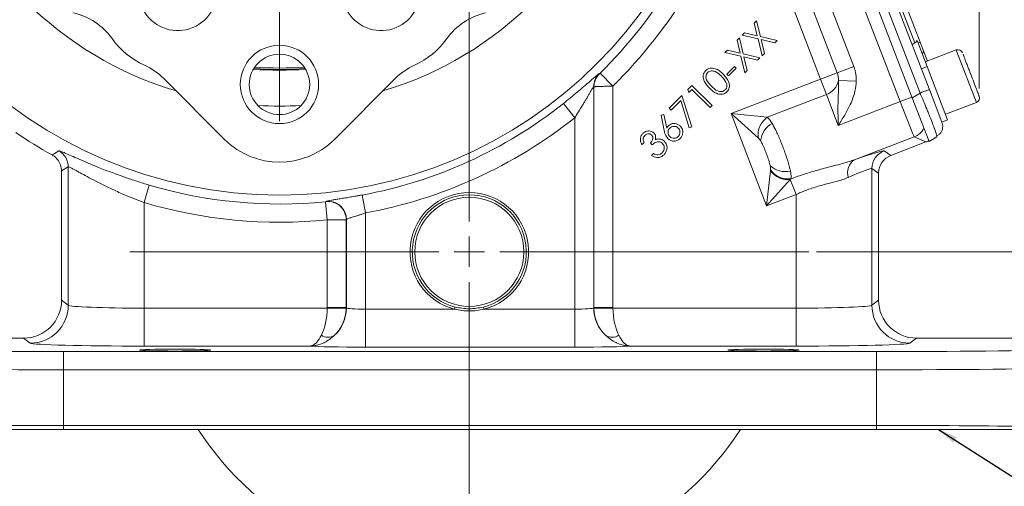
# Model space of a CAD drawing. Header units: inches. Extents: x 0.3 to 33.9, y 0.2 to 21.6.
# Tile 3 of 26: x 4.3 to 10.8, y 4.7 to 7.7. Entities that reach past the tile are written whole.
import ezdxf

# ---------------------------------------------------------------- set-up
doc = ezdxf.new("R2010")
doc.units = ezdxf.units.IN
doc.header["$MEASUREMENT"] = 0
doc.layers.add('SLD-0', color=7, linetype='Continuous', lineweight=15)
doc.styles.add('SLDTEXTSTYLE0', font='TXT', dxfattribs={"width": 0.75})
doc.dimstyles.new('SLDDIMSTYLE0', dxfattribs={"dimtxt": 0.25, "dimasz": 0.13, "dimexe": 0, "dimexo": 0.0625, "dimgap": 0.0625, "dimtad": 0, "dimtih": 1, "dimtoh": 1, "dimrnd": 1e-09, "dimzin": 12, "dimdsep": 46, "dimtxsty": 'SLDTEXTSTYLE0', "dimsah": 1, "dimcen": 0.09, "dimadec": 0, "dimazin": 3, "dimtfac": 1, "dimtofl": 0, "dimtmove": 0, "dimatfit": 3, "dimfxl": 1, "dimfrac": 2, "dimtolj": 1, "dimtzin": 12, "dimarcsym": 0})
doc.dimstyles.new('SLDDIMSTYLE1', dxfattribs={"dimtxt": 0.25, "dimasz": 0.13, "dimexe": 0, "dimexo": 0.0625, "dimgap": 0.0625, "dimtad": 0, "dimtih": 1, "dimtoh": 1, "dimrnd": 1e-09, "dimzin": 12, "dimdsep": 46, "dimtxsty": 'SLDTEXTSTYLE0', "dimsah": 1, "dimcen": 0.09, "dimadec": 0, "dimazin": 3, "dimtfac": 1, "dimtmove": 0, "dimatfit": 0, "dimfxl": 1, "dimfrac": 2, "dimtolj": 1, "dimtzin": 12, "dimarcsym": 0})
doc.dimstyles.new('SLDDIMSTYLE2', dxfattribs={"dimtxt": 0, "dimasz": 0.13, "dimexe": 0, "dimexo": 0.0625, "dimgap": 0, "dimtad": 0, "dimtih": 1, "dimtoh": 1, "dimdec": 0, "dimrnd": 1e-09, "dimzin": 0, "dimdsep": 46, "dimtxsty": 'Standard', "dimsah": 1, "dimcen": 0.09, "dimadec": 0, "dimazin": 0, "dimtfac": 0.13, "dimtdec": 0, "dimtofl": 0, "dimtmove": 0, "dimatfit": 3, "dimfxl": 1, "dimfrac": 2, "dimtolj": 1, "dimtzin": 0, "dimarcsym": 0})

# ---------------------------------------------------------------- blocks, each defined once
blk = doc.blocks.new('_D_1')
at = {"layer": 'SLD-0'}
for p, q in [((10.5999, 7.2701), (10.5999, 14.5406)), ((11.9647, 5.5562), (11.9647, 14.5406)), ((10.5999, 14.4156), (10.3499, 14.4156)), ((10.8956, 14.4524), (10.8448, 14.4524)), ((10.8448, 14.4524), (10.8448, 14.0555)), ((11.669, 14.4524), (11.7198, 14.4524)), ((11.7198, 14.4524), (11.7198, 14.0555)), ((11.9647, 14.4156), (12.2147, 14.4156)), ((10.8448, 14.0555), (10.8956, 14.0555)), ((11.7198, 14.0555), (11.669, 14.0555))]:
    blk.add_line(p, q, dxfattribs=at)
for points in [[(10.5999, 14.4156), (10.4699, 14.4356), (10.4699, 14.3956)], [(11.9647, 14.4156), (12.0947, 14.3956), (12.0947, 14.4356)]]:
    blk.add_solid(points, dxfattribs=at)
at = {"layer": 'SLD-0', "char_height": 0.25, "attachment_point": 1, "style": 'SLDTEXTSTYLE0'}
for s, insert in [('1.36', (10.8575, 14.8254, -1.8466)), ('34.7', (10.959, 14.3778, -1.8466))]:
    blk.add_mtext(s, dxfattribs=dict(at, insert=insert))
blk = doc.blocks.new('_D_2')
at = {"layer": 'SLD-0'}
for p, q in [((7.2431, 8.4799), (7.2431, 14.5406)), ((10.5999, 7.2701), (10.5999, 14.5406)), ((7.2431, 14.4156), (8.3952, 14.4156)), ((8.5347, 14.4524), (8.4839, 14.4524)), ((8.4839, 14.4524), (8.4839, 14.0555)), ((9.3082, 14.4524), (9.359, 14.4524)), ((9.359, 14.4524), (9.359, 14.0555)), ((10.5999, 14.4156), (9.4478, 14.4156)), ((8.4839, 14.0555), (8.5347, 14.0555)), ((9.359, 14.0555), (9.3082, 14.0555))]:
    blk.add_line(p, q, dxfattribs=at)
for points in [[(7.2431, 14.4156), (7.3731, 14.3956), (7.3731, 14.4356)], [(10.5999, 14.4156), (10.4699, 14.4356), (10.4699, 14.3956)]]:
    blk.add_solid(points, dxfattribs=at)
at = {"layer": 'SLD-0', "char_height": 0.25, "attachment_point": 1, "style": 'SLDTEXTSTYLE0'}
for s, insert in [('3.36', (8.4966, 14.8254, -1.8466)), ('85.3', (8.5982, 14.3778, -1.8466))]:
    blk.add_mtext(s, dxfattribs=dict(at, insert=insert))
blk = doc.blocks.new('_D_4')
at = {"layer": 'SLD-0'}
for p, q in [((13.3033, 6.1949), (13.3033, 6.4449)), ((9.5281, 6.1949), (13.4283, 6.1949)), ((12.9166, 5.6467), (12.8658, 5.6467)), ((12.8658, 5.6467), (12.8658, 5.2499)), ((13.69, 5.6467), (13.7408, 5.6467)), ((13.7408, 5.6467), (13.7408, 5.2499)), ((12.8658, 5.2499), (12.9166, 5.2499)), ((13.7408, 5.2499), (13.69, 5.2499)), ((11.9741, 5.0249), (13.4283, 5.0249)), ((13.3033, 5.0249), (13.3033, 4.7749))]:
    blk.add_line(p, q, dxfattribs=at)
for points in [[(13.3033, 6.1949), (13.3233, 6.3249), (13.2833, 6.3249)], [(13.3033, 5.0249), (13.2833, 4.8949), (13.3233, 4.8949)]]:
    blk.add_solid(points, dxfattribs=at)
at = {"layer": 'SLD-0', "char_height": 0.25, "attachment_point": 1, "style": 'SLDTEXTSTYLE0'}
for s, insert in [('1.17', (12.8785, 6.0198, -1.8466)), ('29.7', (12.98, 5.5721, -1.8466))]:
    blk.add_mtext(s, dxfattribs=dict(at, insert=insert))
blk = doc.blocks.new('_D_5')
at = {"layer": 'SLD-0'}
for p, q in [((8.5132, 9.5245), (13.4283, 9.5245)), ((13.3033, 9.5245), (13.3033, 8.2706)), ((12.9166, 7.8965), (12.8658, 7.8965)), ((12.8658, 7.8965), (12.8658, 7.4997)), ((13.69, 7.8965), (13.7408, 7.8965)), ((13.7408, 7.8965), (13.7408, 7.4997)), ((12.8658, 7.4997), (12.9166, 7.4997)), ((13.7408, 7.4997), (13.69, 7.4997)), ((13.3033, 6.1949), (13.3033, 7.4489)), ((9.5281, 6.1949), (13.4283, 6.1949))]:
    blk.add_line(p, q, dxfattribs=at)
for points in [[(13.3033, 9.5245), (13.2833, 9.3945), (13.3233, 9.3945)], [(13.3033, 6.1949), (13.3233, 6.3249), (13.2833, 6.3249)]]:
    blk.add_solid(points, dxfattribs=at)
at = {"layer": 'SLD-0', "char_height": 0.25, "attachment_point": 1, "style": 'SLDTEXTSTYLE0'}
for s, insert in [('3.33', (12.8785, 8.2696, -1.8466)), ('84.6', (12.98, 7.8219, -1.8466))]:
    blk.add_mtext(s, dxfattribs=dict(at, insert=insert))
blk = doc.blocks.new('SW_CENTERMARKSYMBOL_0')
at = {"layer": 'SLD-0', "color": 0}
for p, q in [((0, 0.2), (0, 2.4701)), ((0, 0), (0, 0.1)), ((-0.2, 0), (-2.4701, 0)), ((0, 0), (-0.1, 0)), ((0, 0), (0, -0.1)), ((0, 0), (0.1, 0)), ((0.2, 0), (2.4701, 0)), ((0, -0.2), (0, -2.4701))]:
    blk.add_line(p, q, dxfattribs=at)
blk = doc.blocks.new('SW_CENTERMARKSYMBOL_1')
at = {"layer": 'SLD-0', "color": 0}
for p, q in [((0, 0.2), (0, 2.235)), ((0, 0), (0, 0.1)), ((-0.2, 0), (-2.235, 0)), ((0, 0), (-0.1, 0)), ((0, 0), (0, -0.1)), ((0, 0), (0.1, 0)), ((0.2, 0), (2.235, 0)), ((0, -0.2), (0, -2.235))]:
    blk.add_line(p, q, dxfattribs=at)

msp = doc.modelspace()

# ---------------------------------------------------------------- linework, layer by layer
at = {"color": 7, "linetype": 'Continuous', "lineweight": 15}
for p, q in [((9.6771, 8.6305), (10.2106, 7.2406)), ((9.74, 8.651), (10.2711, 7.2674)), ((10.0796, 7.1841), (9.5359, 8.6005)), ((9.6183, 8.619), (10.1593, 7.2098)), ((9.9023, 8.3815), (10.2114, 7.5764)), ((9.8727, 8.3618), (10.1762, 7.5712)), ((9.6649, 7.3743), (9.355, 8.1817)), ((9.4645, 8.2237), (9.7744, 7.4164)), ((9.5553, 7.3323), (9.2454, 8.1396)), ((9.1196, 7.7017), (9.135, 7.7171)), ((9.135, 7.7171), (9.1599, 7.613)), ((9.1394, 7.6177), (9.1196, 7.7017)), ((9.006, 7.5881), (9.0213, 7.6034)), ((9.0258, 7.504), (9.006, 7.5881)), ((9.0213, 7.6034), (9.0462, 7.4993)), ((9.0402, 7.6223), (9.0557, 7.6378)), ((9.1442, 7.5973), (9.0402, 7.6223)), ((9.0557, 7.6378), (9.1394, 7.6177)), ((9.1703, 7.4864), (9.1442, 7.5973)), ((9.1599, 7.613), (9.2706, 7.5867)), ((9.2551, 7.5712), (9.1648, 7.5924)), ((9.1648, 7.5924), (9.1858, 7.5019)), ((9.2706, 7.5867), (9.2551, 7.5712)), ((10.191, 7.5876), (10.2572, 7.4153)), ((8.9265, 7.5086), (8.942, 7.5241)), ((8.942, 7.5241), (9.0258, 7.504)), ((10.1587, 7.5603), (10.1762, 7.5712)), ((10.2114, 7.5764), (10.1974, 7.571)), ((10.2317, 7.5235), (10.2594, 7.4515)), ((10.4489, 7.5242), (10.2453, 7.4461)), ((9.0305, 7.4836), (8.9265, 7.5086)), ((9.0566, 7.3727), (9.0305, 7.4836)), ((9.0462, 7.4993), (9.1569, 7.473)), ((9.1414, 7.4575), (9.0511, 7.4787)), ((9.0511, 7.4787), (9.0721, 7.3882)), ((9.1569, 7.473), (9.1414, 7.4575)), ((9.1858, 7.5019), (9.1703, 7.4864)), ((8.9387, 7.3658), (8.9885, 7.4156)), ((8.9995, 7.4046), (8.9497, 7.3548)), ((8.9885, 7.4156), (8.9995, 7.4046)), ((9.6649, 7.3743), (9.7744, 7.4164)), ((10.2572, 7.4153), (10.2198, 7.4009)), ((10.2572, 7.4153), (10.3923, 7.0633)), ((5.6317, 6.935), (5.2311, 7.3356)), ((6.755, 7.3356), (6.3545, 6.935)), ((8.0984, 7.3687), (8.0997, 7.3681)), ((8.1046, 7.3726), (8.1885, 7.287)), ((8.9497, 7.3548), (8.9387, 7.3658)), ((8.9671, 7.1065), (9.5553, 7.3323)), ((9.0721, 7.3882), (9.0566, 7.3727)), ((9.6649, 7.3743), (9.5553, 7.3323)), ((9.5943, 7.2308), (9.5553, 7.3323)), ((8.0623, 7.2829), (8.0623, 5.8261)), ((8.0636, 7.2823), (8.0623, 7.2829)), ((8.0636, 5.8271), (8.0636, 7.2823)), ((8.1885, 7.287), (8.1885, 5.8271)), ((8.6829, 7.265), (8.7091, 7.2912)), ((8.688, 7.244), (8.6829, 7.265)), ((8.7089, 7.2649), (8.688, 7.244)), ((8.8288, 7.145), (8.7089, 7.2649)), ((8.7091, 7.2912), (8.842, 7.1582)), ((9.6739, 7.3235), (9.7909, 7.3188)), ((10.2723, 7.2643), (10.3549, 7.049)), ((8.5586, 7.1407), (8.6429, 7.225)), ((8.6429, 7.225), (8.7081, 7.0176)), ((9.5943, 7.2308), (9.2051, 7.0814)), ((9.6722, 7.0277), (9.5943, 7.2308)), ((10.0796, 7.1841), (10.1577, 7.2141)), ((10.1593, 7.2098), (10.2106, 7.2406)), ((10.2701, 6.9211), (10.1593, 7.2098)), ((7.8627, 7.1719), (7.9373, 7.078)), ((8.5712, 7.1281), (8.5586, 7.1407)), ((8.6349, 7.1919), (8.5712, 7.1281)), ((8.6916, 7.0122), (8.6349, 7.1919)), ((8.842, 7.1582), (8.8288, 7.145)), ((9.6722, 7.0277), (10.0796, 7.1841)), ((10.3779, 7.1007), (10.5815, 7.1788)), ((7.9373, 5.8166), (7.9373, 7.078)), ((8.5065, 7.0953), (8.5246, 7.0991)), ((8.5264, 6.9948), (8.5065, 7.0953)), ((8.5246, 7.0991), (8.5431, 7.0088)), ((9.145, 6.9465), (8.9671, 7.1065)), ((9.2009, 6.4974), (8.9671, 7.1065)), ((8.9671, 7.1065), (9.2051, 7.0814)), ((10.1993, 7.0963), (10.2024, 7.0975)), ((8.7081, 7.0176), (8.6916, 7.0122)), ((10.3549, 7.049), (10.3923, 7.0633)), ((10.3549, 7.049), (10.3601, 7.0223)), ((10.1732, 6.9524), (9.7798, 6.8014)), ((10.2499, 6.9183), (10.1732, 6.9524)), ((10.2701, 6.9211), (10.3214, 6.9519)), ((10.3213, 6.9582), (10.3214, 6.9519)), ((8.394, 6.9144), (8.3804, 6.9008)), ((8.4474, 6.8988), (8.4352, 6.9109)), ((10.0182, 6.8294), (10.2499, 6.9183)), ((8.4425, 6.8299), (8.4555, 6.8429)), ((9.974, 6.8598), (10.0182, 6.8294)), ((4.6023, 6.754), (4.5581, 6.7278)), ((4.6023, 5.8429), (4.6023, 6.754)), ((9.8938, 6.7432), (9.8938, 5.8429)), ((9.9381, 6.7128), (9.8938, 6.7432)), ((4.5581, 6.7278), (4.5581, 5.876)), ((9.2009, 6.4974), (9.2253, 6.7284)), ((9.2253, 6.7284), (9.2261, 6.7354)), ((9.9381, 5.876), (9.9381, 6.7128)), ((5.1361, 6.6341), (5.102, 6.5191)), ((9.3563, 6.6701), (9.2009, 6.4974)), ((9.3609, 6.6753), (9.3563, 6.6701)), ((9.3563, 6.6701), (9.3941, 6.5716)), ((6.5371, 6.5691), (6.5588, 6.4512)), ((9.3941, 6.5716), (9.2009, 6.4974)), ((9.3941, 5.8239), (9.3941, 6.5716)), ((5.102, 6.5191), (5.102, 5.8239)), ((6.2955, 6.5249), (6.3076, 6.4056)), ((6.3003, 6.5256), (6.3016, 6.5271)), ((6.5588, 6.4512), (6.5588, 5.8166)), ((6.3076, 5.8271), (6.3076, 6.4056)), ((6.4338, 6.4078), (6.4325, 6.4063)), ((6.4325, 6.4063), (6.4325, 5.8271)), ((6.4338, 5.8261), (6.4338, 6.4078)), ((4.5581, 5.876), (4.6023, 5.8429)), ((9.8938, 5.8429), (9.9381, 5.876)), ((5.102, 5.8239), (5.102, 5.574)), ((5.102, 5.8239), (6.3075, 5.8239)), ((6.3075, 5.8239), (6.4324, 5.8207)), ((6.3076, 5.8271), (6.4325, 5.8271)), ((6.4325, 5.8271), (6.4338, 5.8261)), ((6.5588, 5.8166), (6.5588, 5.5667)), ((6.5588, 5.8166), (7.1465, 5.8166)), ((7.1502, 5.8311), (7.1465, 5.8166)), ((7.3117, 5.8258), (7.3359, 5.8311)), ((7.3396, 5.8166), (7.3359, 5.8311)), ((7.3396, 5.8166), (7.9373, 5.8166)), ((7.9373, 5.8166), (7.9373, 5.5667)), ((8.0623, 5.8261), (8.0636, 5.8271)), ((8.0636, 5.8271), (8.1885, 5.8271)), ((8.1886, 5.8239), (8.0637, 5.8207)), ((8.1886, 5.8239), (9.3941, 5.8239)), ((9.3941, 5.8239), (9.3941, 5.574)), ((2.6514, 5.6262), (4.3081, 5.6262)), ((4.3525, 5.5929), (4.3081, 5.6262)), ((10.188, 5.6262), (10.1436, 5.5929)), ((10.188, 5.6262), (11.8448, 5.6262)), ((4.5714, 5.4176), (4.5714, 5.5376)), ((4.5714, 5.5376), (9.9247, 5.5376)), ((6.196, 5.574), (5.102, 5.574)), ((7.9373, 5.5667), (6.5588, 5.5667)), ((9.3941, 5.574), (8.3001, 5.574)), ((9.9247, 5.4176), (9.9247, 5.5376)), ((9.9247, 5.4176), (4.5714, 5.4176)), ((4.5714, 5.4176), (4.5714, 5.0514)), ((9.9247, 5.0514), (9.9247, 5.4176)), ((4.5714, 5.0249), (4.5714, 5.0514)), ((4.5714, 5.0514), (9.9247, 5.0514)), ((9.9247, 5.0249), (4.5714, 5.0249)), ((9.9247, 5.0249), (9.9247, 5.0514))]:
    msp.add_line(p, q, dxfattribs=at)
at = {"color": 8, "linetype": 'Continuous', "lineweight": 15}
for p, q in [((10.4533, 7.5127), (10.4489, 7.5242)), ((10.5815, 7.1788), (10.4533, 7.5127))]:
    msp.add_line(p, q, dxfattribs=at)
at = {"color": 7, "linetype": 'Continuous', "lineweight": 15, "flags": 128}
msp.add_lwpolyline([(4.4964, 6.8326), (4.5046, 6.8376), (4.5398, 6.8593)], dxfattribs=at)
at = {"color": 7, "linetype": 'Continuous', "lineweight": 15}
for centre, radius in [((5.9931, 9.5245), 2.9561), ((5.9931, 7.2974), 0.258), ((5.9931, 7.2974), 0.1989), ((7.2431, 6.1949), 0.3595)]:
    msp.add_circle(centre, radius, dxfattribs=at)
at = {"color": 8, "linetype": 'Continuous', "lineweight": 15}
for radius, start, end in [(2.3701, 196.68899, 253.31101), (2.3701, 286.68899, 343.31101), (2.1338, 265.38044, 274.61956), (2.129, 265.44445, 274.55555), (2.3701, 266.55061, 273.44939)]:
    msp.add_arc((5.9931, 9.5245), radius, start, end, dxfattribs=at)
at = {"color": 7, "linetype": 'Continuous', "lineweight": 15}
for centre, radius, start, end in [((5.3234, 7.9078), 0.2559, 126.81953, 8.18047), ((6.6628, 7.9078), 0.2559, 171.81953, 53.18047), ((5.9931, 9.5245), 3.0148, 314.45642, 329.34743), ((5.9931, 9.5245), 3.1348, 314.45642, 329.34743), ((4.5383, 7.3473), 0.4331, 35.52092, 76.97908), ((7.4478, 7.3473), 0.4331, 103.02092, 144.47908), ((5.3234, 7.9078), 0.5315, 215.52092, 245.59936), ((6.6628, 7.9078), 0.5315, 294.40064, 324.47908), ((10.2055, 7.5153), 0.0274, 317.79156, 17.40829), ((10.4603, 7.4943), 0.032, 21, 111), ((4.9249, 7.0293), 0.4331, 45, 65.59936), ((5.9931, 9.5245), 2.1191, 265.59279, 274.40721), ((7.0612, 7.0293), 0.4331, 114.40064, 135), ((8.1824, 7.2828), 0.1201, 134.35163, 179.96957), ((8.1837, 7.2823), 0.1201, 134.36203, 179.96958), ((9.5533, 7.3464), 0.1227, 289.49934, 349.23491), ((10.57, 7.2087), 0.032, 291, 21), ((5.9931, 9.5245), 3.0051, 280.42964, 308.47505), ((5.9931, 9.5245), 3.125, 280.42964, 308.47505), ((9.2907, 6.9624), 0.1465, 125.75158, 186.24842), ((9.3093, 6.9111), 0.1486, 119.15676, 174.47758), ((10.13, 7.0645), 0.1201, 291.07718, 332.40578), ((5.9931, 9.5245), 3.08, 235.68866, 240.92686), ((4.4822, 6.7539), 0.1201, 0.04423, 61.35423), ((10.0189, 6.7431), 0.1251, 111.05219, 179.94781), ((9.3245, 6.8716), 0.1486, 227.52242, 282.84324), ((9.8356, 6.716), 0.102, 123.15259, 197.81839), ((9.3458, 6.8228), 0.153, 218.07251, 273.92749), ((9.345, 6.821), 0.1465, 215.74863, 276.24727), ((5.9931, 9.5245), 3.0148, 253.48625, 275.75816), ((7.2431, 6.1949), 0.3905, 284.31969, 255.68031), ((7.2431, 6.1949), 0.3755, 284.31969, 255.68031), ((5.9931, 9.5245), 3.1348, 253.48625, 275.75816), ((6.3124, 6.4061), 0.1201, 0.09296, 95.75733), ((6.3137, 6.4076), 0.1201, 0.09301, 95.78466), ((4.3522, 5.8431), 0.2501, 270.06892, 359.94636), ((10.1439, 5.8431), 0.2501, 180.05364, 269.93108), ((6.1837, 5.8263), 0.2502, 312.81617, 359.94243), ((6.1825, 5.8272), 0.25, 358.52616, 359.97382), ((8.3125, 5.8263), 0.2502, 180.05757, 227.18383), ((8.3136, 5.8272), 0.25, 180.02618, 181.47384), ((6.313, 5.7118), 0.0801, 236.57933, 300.52452), ((8.1831, 5.7118), 0.0801, 239.47548, 303.42067), ((7.2431, 6.1949), 2.135, 213.23055, 270.27467), ((7.2431, 6.1949), 2.135, 270.27467, 326.76945)]:
    msp.add_arc(centre, radius, start, end, dxfattribs=at)
for centre, major_axis, ratio, start_param, end_param in [((10.1532, 7.6107), (-0.0164, 0.0428), 0.916331, 3.316126, 3.839815), ((10.0838, 7.1857), (-0.0896, 0.2334), 0.018159, 1.570796, 3.106686), ((5.9931, 7.2984), (0, 0.5132), 0.997265, 2.357564, 3.925621), ((10.2067, 7.0304), (0.1098, -0.0489), 0.998783, 5.498396, 5.665141), ((9.3493, 6.6192), (0.625, 0.2402), 0.032596, 0.022379, 0.79842), ((10.0631, 6.7127), (0.1031, -0.0709), 0.999103, 2.539873, 3.743313), ((9.3941, 6.5026), (0.4999, 0.2403), 0.037993, 0.016646, 0.792686), ((4.3079, 5.8763), (0.2002, -0.1501), 0.999049, 5.356262, 6.926144), ((5.102, 5.8435), (0.5, 0), 0.039279, 3.176499, 4.712389), ((9.3941, 5.8435), (0.5, 0), 0.039279, 4.712389, 6.248279), ((10.1882, 5.8763), (-0.2002, -0.1501), 0.999049, 5.640226, 7.210109), ((6.1869, 5.8239), (0.0041, 0.25), 0.482584, 3.922427, 4.720341), ((6.1825, 5.8272), (-0.1001, 0.0751), 0.999049, 3.759285, 3.784552), ((6.1869, 5.8239), (0.0815, 0.2369), 0.978221, 4.226504, 5.024418), ((6.5588, 5.8264), (0.125, 0), 0.078558, 3.176499, 4.712389), ((7.9373, 5.8264), (0.125, 0), 0.078558, 4.712389, 6.248279), ((8.3093, 5.8239), (-0.0815, 0.2369), 0.978221, 1.258768, 2.056681), ((8.3136, 5.8272), (-0.1001, -0.0751), 0.999049, 5.640226, 5.665493), ((8.3093, 5.8239), (-0.0041, 0.25), 0.482584, 1.562845, 2.360758), ((4.5714, 5.5868), (1.88, 0), 0.026186, 3.167773, 4.712389), ((5.102, 5.5936), (0.75, 0), 0.026186, 3.176499, 4.712389), ((9.3941, 5.5936), (0.75, 0), 0.026186, 4.712389, 6.248279), ((9.9247, 5.5868), (1.88, 0), 0.026186, 4.712389, 6.257005), ((6.5588, 5.5765), (0.375, 0), 0.026186, 3.397717, 4.712389), ((7.9373, 5.5765), (0.375, 0), 0.026186, 4.712389, 6.027061), ((4.5714, 5.4669), (2, 0), 0.024615, 3.167773, 4.712389), ((9.9247, 5.4669), (2, 0), 0.024615, 4.712389, 6.257005), ((4.5714, 5.0022), (2, 0), 0.024615, 1.570796, 2.661649), ((9.9247, 5.0022), (2, 0), 0.024615, 0.479944, 1.570796)]:
    msp.add_ellipse(centre, major_axis=major_axis, ratio=ratio, start_param=start_param, end_param=end_param, dxfattribs=at)
for centre in [(5.3061, 5.5476), (9.1801, 5.5476)]:
    msp.add_ellipse(centre, major_axis=(0.2344, 0), ratio=0.026186, dxfattribs=at)
for points in [[(10.2317, 7.5235), (10.2287, 7.5312), (10.2228, 7.5467), (10.2152, 7.5665), (10.2114, 7.5764)], [(10.2106, 7.2406), (10.219, 7.2438), (10.2358, 7.2503), (10.2558, 7.258), (10.2696, 7.2633), (10.2714, 7.2639), (10.2723, 7.2643)], [(7.1502, 5.8311), (7.1811, 5.8253), (7.2431, 5.8136), (7.305, 5.8253), (7.3359, 5.8311)]]:
    msp.add_open_spline(points, degree=3, dxfattribs=at)
for points, knots in [([(10.5998, 7.2204), (10.5998, 7.2203), (10.6005, 7.2184), (10.5987, 7.2232), (10.5956, 7.2313), (10.5898, 7.2463), (10.5803, 7.2711), (10.5652, 7.3105), (10.5476, 7.3562), (10.5333, 7.3935), (10.5226, 7.4215), (10.5128, 7.4469), (10.5019, 7.4754), (10.497, 7.4881), (10.4939, 7.4963)], [0, 0, 0, 0, 0.003712, 0.076658, 0.151153, 0.225647, 0.298594, 0.434102, 0.56961, 0.642556, 0.717051, 0.791545, 0.864492, 1, 1, 1, 1]), ([(8.7992, 7.388), (8.8034, 7.3916), (8.8119, 7.3988), (8.8331, 7.4062), (8.8617, 7.4033), (8.891, 7.387), (8.9071, 7.3718), (8.9152, 7.3642)], [0, 0, 0, 0, 0.125197, 0.25039, 0.498891, 0.749035, 1, 1, 1, 1]), ([(9.7744, 7.4164), (9.7769, 7.4096), (9.7818, 7.3958), (9.7873, 7.3726), (9.791, 7.3469), (9.7909, 7.3282), (9.7909, 7.3188)], [0, 0, 0, 0, 0.218332, 0.438286, 0.71723, 1, 1, 1, 1]), ([(7.8627, 7.1719), (7.8781, 7.1843), (7.9093, 7.2093), (7.9545, 7.2468), (7.9978, 7.2837), (8.0254, 7.3077), (8.0531, 7.3319), (8.0773, 7.353), (8.095, 7.3676), (8.0975, 7.3684), (8.0984, 7.3687)], [0, 0, 0, 0, 0.13871, 0.281087, 0.424239, 0.572471, 0.589227, 0.767508, 0.917603, 1, 1, 1, 1]), ([(8.0997, 7.3681), (8.0998, 7.3681), (8.0998, 7.3682), (8.1003, 7.3685), (8.1011, 7.3693), (8.1026, 7.3707), (8.1038, 7.3719), (8.1046, 7.3726)], [0, 0, 0, 0, 0.100164, 0.247152, 0.426835, 0.662426, 1, 1, 1, 1]), ([(8.8244, 7.2734), (8.8168, 7.2814), (8.8017, 7.2973), (8.7845, 7.3258), (8.7813, 7.3542), (8.7885, 7.3754), (8.7956, 7.3838), (8.7992, 7.388)], [0, 0, 0, 0, 0.251084, 0.501201, 0.749605, 0.874788, 1, 1, 1, 1]), ([(8.8123, 7.3758), (8.8096, 7.3724), (8.8041, 7.3655), (8.7998, 7.3483), (8.8062, 7.3173), (8.8248, 7.2984), (8.8373, 7.2858)], [0, 0, 0, 0, 0.125281, 0.250724, 0.49957, 1, 1, 1, 1]), ([(8.903, 7.3515), (8.89, 7.3634), (8.8707, 7.3813), (8.8399, 7.3882), (8.8226, 7.3839), (8.8158, 7.3785), (8.8123, 7.3758)], [0, 0, 0, 0, 0.5002667, 0.7492815, 0.8747486, 1, 1, 1, 1]), ([(8.9322, 7.3123), (8.9276, 7.3203), (8.9193, 7.3345), (8.908, 7.3463), (8.903, 7.3515)], [0, 0, 0, 0, 0.55962, 1, 1, 1, 1]), ([(8.9152, 7.3642), (8.9228, 7.3562), (8.938, 7.3401), (8.9543, 7.3107), (8.957, 7.2822), (8.9497, 7.261), (8.9425, 7.2525), (8.9389, 7.2483)], [0, 0, 0, 0, 0.250977, 0.5011, 0.749604, 0.874805, 1, 1, 1, 1]), ([(9.6739, 7.3235), (9.6739, 7.3282), (9.6739, 7.3378), (9.6718, 7.3511), (9.6688, 7.3633), (9.6662, 7.3706), (9.6649, 7.3743)], [0, 0, 0, 0, 0.273081, 0.550105, 0.774236, 1, 1, 1, 1]), ([(8.0623, 7.2829), (8.0618, 7.2826), (8.061, 7.282), (8.0576, 7.2769), (8.0542, 7.2713), (8.0491, 7.2628), (8.0418, 7.2506), (8.0317, 7.2331), (8.0209, 7.2146), (8.0096, 7.1955), (7.9979, 7.1758), (7.9822, 7.1497), (7.9621, 7.117), (7.9456, 7.0911), (7.9373, 7.078)], [0, 0, 0, 0, 0.062031, 0.108455, 0.156522, 0.184681, 0.267526, 0.352658, 0.433762, 0.515532, 0.598872, 0.68259, 0.840369, 1, 1, 1, 1]), ([(8.1885, 7.287), (8.1816, 7.2867), (8.1676, 7.2862), (8.1489, 7.2854), (8.131, 7.2848), (8.1141, 7.2841), (8.0986, 7.2835), (8.0862, 7.2831), (8.0771, 7.2828), (8.0705, 7.2825), (8.0654, 7.2824), (8.0643, 7.2823), (8.0636, 7.2823)], [0, 0, 0, 0, 0.108342, 0.2198248, 0.3002953, 0.4119286, 0.5270144, 0.6208444, 0.7166949, 0.799313, 0.8833, 1, 1, 1, 1]), ([(8.9389, 7.2483), (8.9347, 7.2447), (8.9263, 7.2376), (8.9052, 7.2304), (8.8768, 7.2337), (8.8482, 7.2507), (8.8323, 7.2658), (8.8244, 7.2734)], [0, 0, 0, 0, 0.125198, 0.250356, 0.49878, 0.748956, 1, 1, 1, 1]), ([(8.8373, 7.2858), (8.8499, 7.2733), (8.8688, 7.2546), (8.8998, 7.2483), (8.9171, 7.2526), (8.9239, 7.2581), (8.9273, 7.2608)], [0, 0, 0, 0, 0.5004147, 0.7492502, 0.8746968, 1, 1, 1, 1]), ([(8.9273, 7.2608), (8.9305, 7.2649), (8.9368, 7.2732), (8.94, 7.2921), (8.9351, 7.3047), (8.9322, 7.3123)], [0, 0, 0, 0, 0.280056, 0.56055, 1, 1, 1, 1]), ([(9.6722, 7.0277), (9.6722, 7.028), (9.672, 7.0361), (9.6716, 7.0483), (9.6713, 7.0642), (9.671, 7.077), (9.6707, 7.0905), (9.6705, 7.1057), (9.6703, 7.123), (9.6702, 7.1422), (9.6704, 7.1623), (9.6708, 7.1823), (9.6713, 7.2019), (9.672, 7.2213), (9.6729, 7.2404), (9.6737, 7.2595), (9.6744, 7.2796), (9.6746, 7.2972), (9.6744, 7.3122), (9.674, 7.3197), (9.6739, 7.3235)], [0, 0, 0, 0, 0.002076, 0.07834, 0.116607, 0.154911, 0.201177, 0.247503, 0.303199, 0.370472, 0.437886, 0.505652, 0.573506, 0.640662, 0.707849, 0.775068, 0.842289, 0.921087, 0.960531, 1, 1, 1, 1]), ([(9.7909, 7.3188), (9.7887, 7.297), (9.7834, 7.2441), (9.7552, 7.1689), (9.7216, 7.1067), (9.6939, 7.0617), (9.6796, 7.0392), (9.6723, 7.0279), (9.6722, 7.0277)], [0, 0, 0, 0, 0.206019, 0.500319, 0.748356, 0.873184, 0.998067, 1, 1, 1, 1]), ([(9.2051, 7.0814), (9.2104, 7.0761), (9.2212, 7.0654), (9.2316, 7.0491), (9.237, 7.0408)], [0, 0, 0, 0, 0.493072, 1, 1, 1, 1]), ([(8.5431, 7.0088), (8.5449, 7.012), (8.5479, 7.0178), (8.5523, 7.0226), (8.5542, 7.0247)], [0, 0, 0, 0, 0.560021, 1, 1, 1, 1]), ([(8.5627, 7.0099), (8.5591, 7.0053), (8.5518, 6.9961), (8.5504, 6.9793), (8.5539, 6.9646), (8.5599, 6.9575), (8.5628, 6.954)], [0, 0, 0, 0, 0.279575, 0.559383, 0.779633, 1, 1, 1, 1]), ([(8.5542, 7.0247), (8.5607, 7.0298), (8.5736, 7.0398), (8.5969, 7.0412), (8.6172, 7.0355), (8.6269, 7.0272), (8.6317, 7.0231)], [0, 0, 0, 0, 0.27937, 0.559054, 0.779411, 1, 1, 1, 1]), ([(8.6187, 7.0099), (8.6141, 7.0135), (8.6049, 7.0208), (8.5881, 7.0223), (8.5733, 7.0188), (8.5663, 7.0129), (8.5627, 7.0099)], [0, 0, 0, 0, 0.279571, 0.559355, 0.779606, 1, 1, 1, 1]), ([(8.6187, 6.954), (8.6223, 6.9586), (8.6296, 6.9678), (8.631, 6.9845), (8.6275, 6.9993), (8.6216, 7.0063), (8.6187, 7.0099)], [0, 0, 0, 0, 0.279558, 0.559314, 0.779572, 1, 1, 1, 1]), ([(8.6317, 7.0231), (8.6372, 7.0163), (8.648, 7.0027), (8.6501, 6.9778), (8.6441, 6.9562), (8.6354, 6.9458), (8.6311, 6.9405)], [0, 0, 0, 0, 0.2796313, 0.5589721, 0.7795035, 1, 1, 1, 1]), ([(9.237, 7.0408), (9.2451, 7.0262), (9.2634, 6.9935), (9.287, 6.9383), (9.3118, 6.8758), (9.335, 6.8114), (9.3511, 6.7581), (9.3563, 6.7324), (9.3575, 6.7268)], [0, 0, 0, 0, 0.171275, 0.384256, 0.500237, 0.720192, 0.938779, 1, 1, 1, 1]), ([(10.3214, 6.958), (10.3271, 6.9612), (10.3385, 6.9677), (10.3508, 6.9832), (10.359, 7.0015), (10.3598, 7.0155), (10.3602, 7.0224)], [0, 0, 0, 0, 0.252652, 0.503903, 0.753133, 1, 1, 1, 1]), ([(8.3804, 6.9008), (8.3768, 6.9074), (8.3696, 6.9205), (8.3682, 6.9418), (8.3737, 6.9605), (8.3813, 6.9695), (8.3852, 6.974)], [0, 0, 0, 0, 0.28035, 0.559759, 0.779807, 1, 1, 1, 1]), ([(8.3852, 6.974), (8.3911, 6.9787), (8.4029, 6.9882), (8.4241, 6.9923), (8.4437, 6.9888), (8.4531, 6.9815), (8.4578, 6.9778)], [0, 0, 0, 0, 0.27999, 0.559792, 0.780057, 1, 1, 1, 1]), ([(8.3981, 6.961), (8.3951, 6.9574), (8.3891, 6.95), (8.3866, 6.9326), (8.3912, 6.9213), (8.394, 6.9144)], [0, 0, 0, 0, 0.280102, 0.559646, 1, 1, 1, 1]), ([(8.4439, 6.9641), (8.44, 6.9669), (8.4322, 6.9726), (8.4183, 6.9725), (8.4066, 6.9685), (8.4009, 6.9635), (8.3981, 6.961)], [0, 0, 0, 0, 0.2787155, 0.5585575, 0.7791165, 1, 1, 1, 1]), ([(8.4352, 6.9109), (8.4389, 6.9152), (8.4462, 6.9236), (8.452, 6.9383), (8.4519, 6.9534), (8.4465, 6.9605), (8.4439, 6.9641)], [0, 0, 0, 0, 0.280954, 0.561444, 0.780861, 1, 1, 1, 1]), ([(8.4578, 6.9778), (8.4607, 6.9744), (8.4665, 6.9676), (8.4711, 6.9519), (8.4691, 6.9405), (8.4679, 6.9335)], [0, 0, 0, 0, 0.2803484, 0.5604513, 1, 1, 1, 1]), ([(8.4679, 6.9335), (8.4728, 6.9353), (8.4816, 6.9384), (8.4909, 6.938), (8.495, 6.9379)], [0, 0, 0, 0, 0.559801, 1, 1, 1, 1]), ([(8.495, 6.9379), (8.5018, 6.9366), (8.5139, 6.9344), (8.5233, 6.9264), (8.5274, 6.9229)], [0, 0, 0, 0, 0.559483, 1, 1, 1, 1]), ([(8.5501, 6.9409), (8.5436, 6.95), (8.532, 6.9664), (8.5281, 6.9861), (8.5264, 6.9948)], [0, 0, 0, 0, 0.558198, 1, 1, 1, 1]), ([(8.6311, 6.9405), (8.6244, 6.9353), (8.611, 6.9248), (8.5867, 6.9223), (8.5655, 6.9282), (8.5552, 6.9367), (8.5501, 6.9409)], [0, 0, 0, 0, 0.279696, 0.559058, 0.779541, 1, 1, 1, 1]), ([(8.5628, 6.954), (8.5674, 6.9504), (8.5766, 6.9431), (8.5933, 6.9416), (8.6081, 6.9451), (8.6152, 6.951), (8.6187, 6.954)], [0, 0, 0, 0, 0.279558, 0.559314, 0.779572, 1, 1, 1, 1]), ([(9.1615, 6.9253), (9.1611, 6.9259), (9.1585, 6.9302), (9.1533, 6.938), (9.1478, 6.9436), (9.145, 6.9465)], [0, 0, 0, 0, 0.066747, 0.527545, 1, 1, 1, 1]), ([(8.5154, 6.9087), (8.5116, 6.9117), (8.504, 6.9177), (8.4895, 6.9206), (8.4684, 6.9174), (8.4561, 6.9064), (8.4474, 6.8988)], [0, 0, 0, 0, 0.186649, 0.373504, 0.560266, 1, 1, 1, 1]), ([(8.5124, 6.8477), (8.5166, 6.8526), (8.5249, 6.8623), (8.5279, 6.8804), (8.5249, 6.8969), (8.5186, 6.9048), (8.5154, 6.9087)], [0, 0, 0, 0, 0.280306, 0.559661, 0.779905, 1, 1, 1, 1]), ([(8.5274, 6.9229), (8.5329, 6.9155), (8.5441, 6.9007), (8.5463, 6.8741), (8.5392, 6.8511), (8.5298, 6.8401), (8.5251, 6.8345)], [0, 0, 0, 0, 0.2794334, 0.5588972, 0.7793296, 1, 1, 1, 1]), ([(9.2241, 6.7621), (9.2235, 6.765), (9.2205, 6.7795), (9.2118, 6.8075), (9.2002, 6.8396), (9.1876, 6.8715), (9.176, 6.8991), (9.1658, 6.9176), (9.1615, 6.9253)], [0, 0, 0, 0, 0.054647, 0.26791, 0.499936, 0.623154, 0.841136, 1, 1, 1, 1]), ([(4.4964, 6.8326), (4.4982, 6.8316), (4.5116, 6.8239), (4.5334, 6.8041), (4.5541, 6.7683), (4.5567, 6.7413), (4.5581, 6.7278)], [0, 0, 0, 0, 0.048482, 0.36561, 0.682807, 1, 1, 1, 1]), ([(4.5398, 6.8593), (4.5423, 6.8592), (4.5473, 6.859), (4.5722, 6.8492), (4.6091, 6.8332), (4.6583, 6.8115), (4.7192, 6.7851), (4.7929, 6.7543), (4.8781, 6.7207), (4.9671, 6.6883), (5.0539, 6.6591), (5.1087, 6.6424), (5.1361, 6.6341)], [0, 0, 0, 0, 0.098991, 0.197998, 0.295911, 0.393854, 0.496149, 0.598461, 0.710241, 0.82201, 0.911011, 1, 1, 1, 1]), ([(8.5251, 6.8345), (8.5186, 6.829), (8.5054, 6.8181), (8.4811, 6.8141), (8.4596, 6.8193), (8.4482, 6.8263), (8.4425, 6.8299)], [0, 0, 0, 0, 0.279837, 0.55894, 0.779229, 1, 1, 1, 1]), ([(8.4555, 6.8429), (8.4605, 6.8401), (8.4695, 6.8352), (8.4796, 6.8344), (8.4841, 6.834)], [0, 0, 0, 0, 0.560712, 1, 1, 1, 1]), ([(8.4841, 6.834), (8.4901, 6.8352), (8.5008, 6.8372), (8.5088, 6.8445), (8.5124, 6.8477)], [0, 0, 0, 0, 0.558676, 1, 1, 1, 1]), ([(5.102, 6.5191), (5.0561, 6.5368), (4.9815, 6.5656), (4.886, 6.6092), (4.8147, 6.644), (4.7529, 6.6761), (4.7019, 6.7037), (4.6605, 6.7264), (4.6295, 6.7432), (4.6086, 6.7535), (4.6044, 6.7538), (4.6023, 6.754)], [0, 0, 0, 0, 0.182029, 0.296224, 0.410416, 0.513326, 0.616192, 0.712509, 0.80876, 0.904398, 1, 1, 1, 1]), ([(9.2261, 6.7354), (9.2262, 6.7395), (9.2266, 6.748), (9.225, 6.7573), (9.2241, 6.7621)], [0, 0, 0, 0, 0.491539, 1, 1, 1, 1]), ([(9.3609, 6.6753), (9.3732, 6.6799), (9.3977, 6.689), (9.4386, 6.7031), (9.4835, 6.7174), (9.5325, 6.7317), (9.5814, 6.745), (9.627, 6.757), (9.6689, 6.7679), (9.707, 6.7783), (9.7443, 6.7892), (9.768, 6.7974), (9.7798, 6.8014)], [0, 0, 0, 0, 0.085725, 0.1716113, 0.2837414, 0.396269, 0.5100372, 0.6242488, 0.7174074, 0.8108474, 0.9052312, 1, 1, 1, 1]), ([(9.3575, 6.7268), (9.3577, 6.7256), (9.3588, 6.7199), (9.3603, 6.7099), (9.3614, 6.6976), (9.3618, 6.6859), (9.3612, 6.6788), (9.3609, 6.6753)], [0, 0, 0, 0, 0.061733, 0.292747, 0.525136, 0.761826, 1, 1, 1, 1]), ([(9.7385, 6.6848), (9.7261, 6.6799), (9.7033, 6.6708), (9.6676, 6.6604), (9.6392, 6.6529), (9.6162, 6.647), (9.5916, 6.6407), (9.5593, 6.6322), (9.5193, 6.6207), (9.4854, 6.6095), (9.4542, 6.5979), (9.4258, 6.5864), (9.4047, 6.5765), (9.3941, 6.5716)], [0, 0, 0, 0, 0.131707, 0.240657, 0.338537, 0.387708, 0.441237, 0.548888, 0.657888, 0.768314, 0.823907, 0.911809, 1, 1, 1, 1]), ([(6.3016, 6.5271), (6.3027, 6.5276), (6.3049, 6.5288), (6.3164, 6.5314), (6.3338, 6.5347), (6.3568, 6.5385), (6.3851, 6.5431), (6.4175, 6.5484), (6.4535, 6.5544), (6.4863, 6.56), (6.5145, 6.565), (6.5295, 6.5677), (6.5371, 6.5691)], [0, 0, 0, 0, 0.109444, 0.221842, 0.330311, 0.441771, 0.549186, 0.659695, 0.766593, 0.876699, 0.938053, 1, 1, 1, 1]), ([(6.2955, 6.5249), (6.2958, 6.5249), (6.2967, 6.525), (6.298, 6.5252), (6.2993, 6.5253), (6.3001, 6.5255), (6.3003, 6.5255), (6.3003, 6.5256)], [0, 0, 0, 0, 0.119981, 0.337521, 0.556451, 0.777256, 1, 1, 1, 1]), ([(6.5588, 6.4512), (6.5548, 6.4498), (6.5469, 6.4469), (6.5322, 6.4418), (6.5148, 6.436), (6.4958, 6.4298), (6.4785, 6.4243), (6.4635, 6.4196), (6.4511, 6.4156), (6.4419, 6.4123), (6.4356, 6.4096), (6.4344, 6.4084), (6.4338, 6.4078)], [0, 0, 0, 0, 0.063912, 0.128353, 0.238318, 0.351238, 0.459055, 0.569891, 0.676237, 0.78565, 0.891265, 1, 1, 1, 1]), ([(6.4325, 6.4063), (6.4323, 6.4063), (6.4319, 6.4062), (6.4302, 6.4062), (6.4276, 6.4062), (6.4242, 6.4062), (6.42, 6.4061), (6.415, 6.4061), (6.4092, 6.4061), (6.4027, 6.406), (6.3931, 6.406), (6.3823, 6.4059), (6.3705, 6.4059), (6.3611, 6.4058), (6.3514, 6.4058), (6.3413, 6.4057), (6.3306, 6.4057), (6.3193, 6.4056), (6.3115, 6.4056), (6.3076, 6.4056)], [0, 0, 0, 0, 0.053883, 0.108139, 0.163572, 0.219411, 0.27338, 0.327724, 0.382649, 0.438369, 0.492273, 0.601911, 0.657775, 0.711905, 0.766413, 0.822116, 0.878231, 0.938849, 1, 1, 1, 1]), ([(7.3396, 5.8166), (7.3075, 5.8108), (7.2431, 5.7992), (7.1787, 5.8108), (7.1465, 5.8166)], [0, 0, 0, 0, 0.499477, 1, 1, 1, 1]), ([(6.2689, 5.6449), (6.2591, 5.6282), (6.2483, 5.6097), (6.2309, 5.5911), (6.2205, 5.5825), (6.2095, 5.577), (6.2035, 5.5752), (6.2002, 5.5745), (6.1984, 5.5742), (6.1973, 5.5741), (6.1968, 5.574), (6.1964, 5.574), (6.1963, 5.574), (6.1962, 5.574), (6.1961, 5.574), (6.196, 5.574)], [0, 0, 0, 0, 0.416891, 0.461413, 0.703997, 0.834066, 0.906642, 0.947465, 0.970451, 0.983387, 0.990662, 0.994753, 0.996173, 0.996798, 1, 1, 1, 1]), ([(6.3537, 5.6428), (6.3327, 5.6259), (6.3102, 5.6077), (6.2721, 5.5895), (6.2494, 5.5814), (6.2246, 5.5764), (6.2117, 5.5749), (6.2048, 5.5743), (6.2009, 5.5741), (6.1987, 5.5741), (6.1975, 5.574), (6.1969, 5.574), (6.1966, 5.574), (6.1964, 5.574), (6.1962, 5.574), (6.196, 5.574)], [0, 0, 0, 0, 0.426251, 0.457293, 0.712383, 0.842296, 0.912355, 0.951016, 0.972553, 0.984602, 0.991356, 0.995145, 0.996106, 0.996742, 1, 1, 1, 1]), ([(8.1424, 5.6428), (8.1634, 5.6259), (8.1859, 5.6077), (8.224, 5.5895), (8.2467, 5.5814), (8.2715, 5.5764), (8.2844, 5.5749), (8.2914, 5.5743), (8.2952, 5.5741), (8.2974, 5.5741), (8.2986, 5.574), (8.2992, 5.574), (8.2995, 5.574), (8.2997, 5.574), (8.2999, 5.574), (8.3001, 5.574)], [0, 0, 0, 0, 0.426251, 0.457293, 0.712383, 0.842296, 0.912355, 0.951016, 0.972553, 0.984602, 0.991356, 0.995145, 0.996106, 0.996742, 1, 1, 1, 1]), ([(8.2273, 5.6449), (8.237, 5.6282), (8.2478, 5.6097), (8.2652, 5.5911), (8.2756, 5.5825), (8.2866, 5.577), (8.2926, 5.5752), (8.2959, 5.5745), (8.2977, 5.5742), (8.2988, 5.5741), (8.2994, 5.574), (8.2997, 5.574), (8.2998, 5.574), (8.2999, 5.574), (8.3, 5.574), (8.3001, 5.574)], [0, 0, 0, 0, 0.416891, 0.4614127, 0.7039972, 0.8340657, 0.9066417, 0.9474655, 0.9704512, 0.9833869, 0.9906624, 0.9947526, 0.9961733, 0.9967984, 1, 1, 1, 1]), ([(4.5714, 5.0249), (4.4912, 5.0249), (4.3554, 5.0249), (4.1663, 5.0249), (4.0028, 5.0249), (3.8417, 5.0249), (3.686, 5.0249), (3.538, 5.0249), (3.3973, 5.0249), (3.2636, 5.0249), (3.1091, 5.0249), (2.9438, 5.0249), (2.8462, 5.0249), (2.7973, 5.0249)], [0, 0, 0, 0, 0.110343, 0.186865, 0.263387, 0.342134, 0.42088, 0.49737, 0.573861, 0.652591, 0.731321, 0.865661, 1, 1, 1, 1]), ([(11.6988, 5.0249), (11.6593, 5.0249), (11.5831, 5.0249), (11.4411, 5.0249), (11.2854, 5.0249), (11.1123, 5.0249), (10.9241, 5.0249), (10.7236, 5.0249), (10.49, 5.0249), (10.2226, 5.0249), (10.024, 5.0249), (9.9247, 5.0249)], [0, 0, 0, 0, 0.110367, 0.212962, 0.315885, 0.418482, 0.52113, 0.624104, 0.726755, 0.863377, 1, 1, 1, 1])]:
    msp.add_open_spline(points, degree=3, knots=knots, dxfattribs=at)
at = {"color": 8, "linetype": 'Continuous', "lineweight": 15}
msp.add_open_spline([(10.2106, 7.2406), (10.2184, 7.2223), (10.2339, 7.1865), (10.2523, 7.1425), (10.2662, 7.1087), (10.2797, 7.0752), (10.2945, 7.0375), (10.3086, 6.9999), (10.3172, 6.974), (10.3214, 6.9603), (10.3213, 6.9582), (10.3213, 6.9582)], degree=3, knots=[0, 0, 0, 0, 0.139643, 0.273304, 0.347684, 0.421493, 0.567307, 0.713124, 0.861116, 0.99478, 1, 1, 1, 1], dxfattribs=at)

# ---------------------------------------------------------------- block references
at = {"layer": 'SLD-0'}
for name, p in [('SW_CENTERMARKSYMBOL_0', (5.9931, 9.5245)), ('SW_CENTERMARKSYMBOL_1', (7.2431, 6.1949))]:
    msp.add_blockref(name, p, dxfattribs=at)

# ---------------------------------------------------------------- dimensions: what is measured, and where the dimension line sits
for base, p1, p2, dimstyle, picture, middle in [((7.2431, 14.4156), (10.5999, 7.2201), (7.2431, 8.4299), 'SLDDIMSTYLE0', '_D_2', (8.9215, 14.4156)), ((10.5999, 14.4156), (11.9647, 5.5062), (10.5999, 7.2201), 'SLDDIMSTYLE1', '_D_1', (11.2823, 14.4156))]:
    dim = msp.add_linear_dim(base=base, p1=p1, p2=p2, dimstyle=dimstyle, dxfattribs=at)
    dim.commit()
    dim.dimension.update_dxf_attribs({"geometry": picture, "text_midpoint": middle, "dimtype": 160})
for base, p1, p2, dimstyle, picture, middle in [((13.3033, 9.5245), (9.4781, 6.1949), (8.4632, 9.5245), 'SLDDIMSTYLE0', '_D_5', (13.3033, 7.8597)), ((13.3033, 6.1949), (11.9241, 5.0249), (9.4781, 6.1949), 'SLDDIMSTYLE1', '_D_4', (13.3033, 5.6099))]:
    dim = msp.add_linear_dim(base=base, p1=p1, p2=p2, angle=90, dimstyle=dimstyle, dxfattribs=at)
    dim.commit()
    dim.dimension.update_dxf_attribs({"geometry": picture, "text_midpoint": middle, "dimtype": 160})

# ---------------------------------------------------------------- leaders
msp.add_leader([(10.3322, 5.0249), (12.5768, 3.5882), (12.8268, 3.5882)], dimstyle='SLDDIMSTYLE2', dxfattribs=at)

doc.saveas('drawing.dxf')
